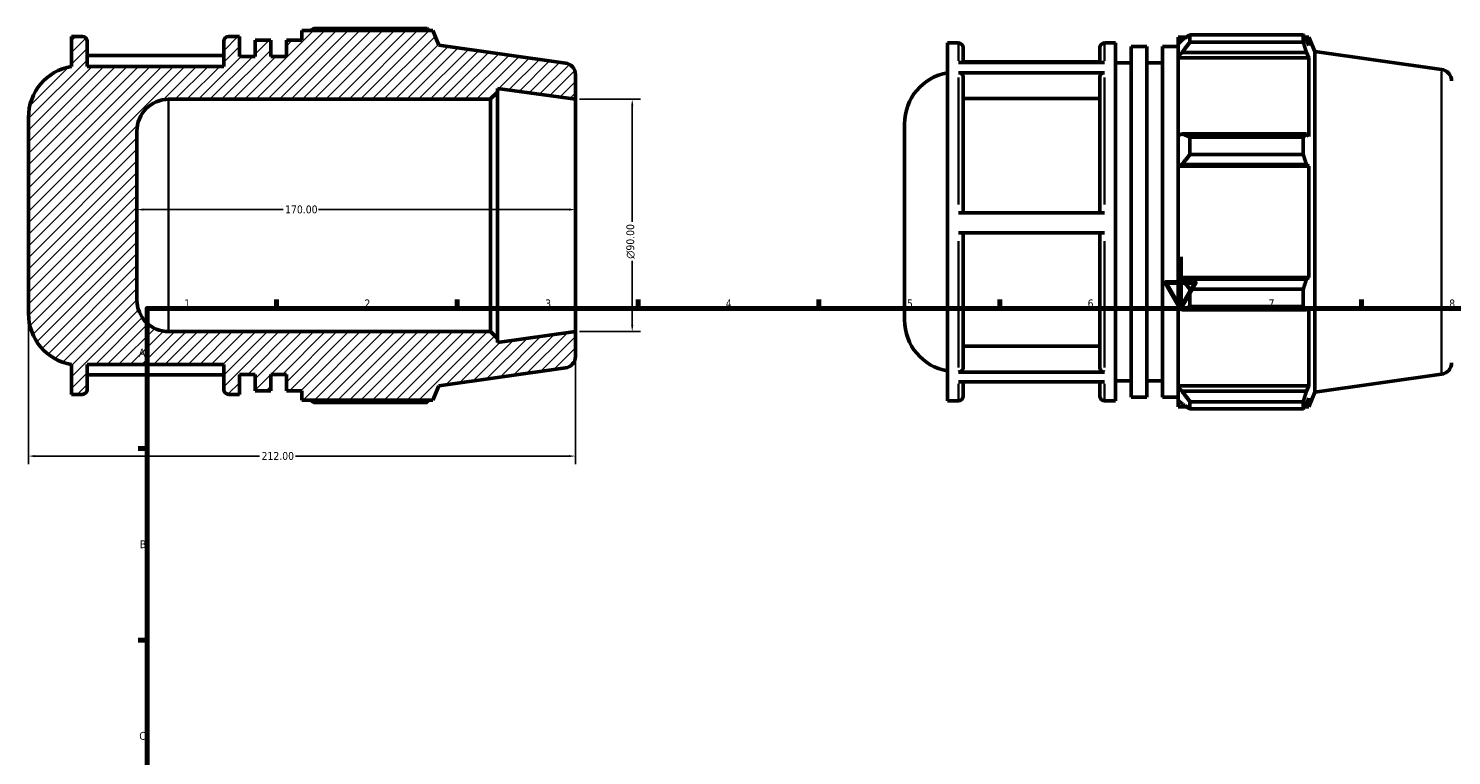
# Model space of a CAD drawing. Header units: millimetres. Extents: x -26 to 892, y -48 to 703.
# Tile 2 of 3: x -26 to 526, y 401 to 682. Entities that reach past the tile are written whole.
import ezdxf

# ---------------------------------------------------------------- set-up
doc = ezdxf.new("R2010")
doc.units = ezdxf.units.MM
for name, color, linetype, lineweight in [('Border (ANSI)', 7, 'Continuous', 70), ('Dimension (ANSI)', 7, 'Continuous', 25), ('Hatch (ANSI)', 7, 'Continuous', 18), ('Visible (ANSI)', 7, 'Continuous', 50), ('Visible Narrow (ANSI)', 7, 'Continuous', 35)]:
    doc.layers.add(name, color=color, linetype=linetype, lineweight=lineweight)
doc.styles.add('Note Text (ANSI)', font='tahoma.ttf')
doc.dimstyles.new('Default - mm (ANSI)', dxfattribs={"dimtxt": 3.048, "dimasz": 2.5, "dimexe": 3.175, "dimexo": 1.6002, "dimgap": 0.8, "dimtad": 0, "dimtoh": 1, "dimrnd": 1e-08, "dimzin": 4, "dimdsep": 46, "dimtxsty": 'Note Text (ANSI)', "dimcen": 0.09, "dimdle": 10, "dimclrd": 256, "dimclre": 256, "dimclrt": 256, "dimadec": 1, "dimazin": 1, "dimtfac": 1, "dimtofl": 0, "dimtmove": 0, "dimatfit": 3, "dimfxl": 1, "dimtolj": 1, "dimtzin": 4, "dimlwd": -1, "dimlwe": -1, "dimarcsym": 0})

# ---------------------------------------------------------------- blocks, each defined once
blk = doc.blocks.new('Borders Default Border')
at = {"layer": 'Border (ANSI)'}
for p, q in [((70.08, 574), (70.08, 577.45)), ((140.17, 574), (140.17, 577.45)), ((210.25, 574), (210.25, 577.45)), ((280.33, 574), (280.33, 577.45)), ((350.42, 574), (350.42, 577.45)), ((490.58, 574), (490.58, 577.45)), ((20, 519.75), (16.55, 519.75)), ((20, 445.5), (16.55, 445.5))]:
    blk.add_line(p, q, dxfattribs=at)
at = {"layer": 'Border (ANSI)', "flags": 128}
for points in [[(420.5, 594), (420.5, 574), (414.73, 584), (426.27, 584), (420.5, 574)], [(20, 20), (20, 574), (821, 574), (821, 20), (20, 20)]]:
    blk.add_lwpolyline(points, dxfattribs=at)
at = {"layer": 'Border (ANSI)', "char_height": 3.05, "attachment_point": 7, "style": 'Note Text (ANSI)'}
for s, insert in [('1', (34.35, 574.4)), ('2', (104.2, 574.4)), ('3', (174.26, 574.34)), ('4', (244.23, 574.4)), ('5', (314.48, 574.34)), ('6', (384.49, 574.34)), ('7', (454.6, 574.4)), ('8', (524.63, 574.33)), ('A', (16.78, 555.35)), ('B', (17.15, 481.1)), ('C', (16.95, 406.8))]:
    blk.add_mtext(s, dxfattribs=dict(at, insert=insert))
blk = doc.blocks.new('*D7')
at = {"layer": 'Defpoints', "color": 0, "transparency": 16777216}
for p in [(186, 655), (186, 565), (208, 565)]:
    blk.add_point(p, dxfattribs=at)
at = {"layer": 'Dimension (ANSI)', "transparency": 16777216}
for p, q in [((187.6, 655), (211.18, 655)), ((208, 652.5), (208, 607.57)), ((208, 567.5), (208, 592.43)), ((187.6, 565), (211.18, 565))]:
    blk.add_line(p, q, dxfattribs=at)
for points in [[(207.58, 652.5), (208.42, 652.5), (208, 655)], [(207.58, 567.5), (208.42, 567.5), (208, 565)]]:
    blk.add_solid(points, dxfattribs=at)
at = {"layer": 'Dimension (ANSI)', "transparency": 16777216, "insert": (205.71, 593.23), "char_height": 3.048, "attachment_point": 1, "rotation": 90, "style": 'Note Text (ANSI)'}
blk.add_mtext('\\A1;\\fAIGDT|b0|i0;\\H3.0480;\\ln\\fTahoma|b0|i0;\\H3.0480;90.00', dxfattribs=at)
blk = doc.blocks.new('*D8')
at = {"layer": 'Defpoints', "color": 0, "transparency": 16777216}
for p in [(16, 612.29), (16, 612.26), (186, 612.29)]:
    blk.add_point(p, dxfattribs=at)
at = {"layer": 'Dimension (ANSI)', "transparency": 16777216}
for p, q in [((18.5, 612.29), (72.66, 612.29)), ((183.5, 612.29), (86.34, 612.29))]:
    blk.add_line(p, q, dxfattribs=at)
for points in [[(18.5, 612.71), (18.5, 611.87), (16, 612.29)], [(183.5, 612.71), (183.5, 611.87), (186, 612.29)]]:
    blk.add_solid(points, dxfattribs=at)
at = {"layer": 'Dimension (ANSI)', "transparency": 16777216, "insert": (73.46, 613.88), "char_height": 3.048, "attachment_point": 1, "style": 'Note Text (ANSI)'}
blk.add_mtext('\\A1;170.00', dxfattribs=at)
blk = doc.blocks.new('*D9')
at = {"layer": 'Defpoints', "color": 0, "transparency": 16777216}
for p in [(-26, 571.99), (186, 565), (-26, 516.77)]:
    blk.add_point(p, dxfattribs=at)
at = {"layer": 'Dimension (ANSI)', "transparency": 16777216}
for p, q in [((-26, 570.39), (-26, 513.59)), ((186, 563.4), (186, 513.59)), ((-23.5, 516.77), (63.54, 516.77)), ((183.5, 516.77), (77.46, 516.77))]:
    blk.add_line(p, q, dxfattribs=at)
for points in [[(-23.5, 517.18), (-23.5, 516.35), (-26, 516.77)], [(183.5, 517.18), (183.5, 516.35), (186, 516.77)]]:
    blk.add_solid(points, dxfattribs=at)
at = {"layer": 'Dimension (ANSI)', "transparency": 16777216, "insert": (64.34, 518.35), "char_height": 3.048, "attachment_point": 1, "style": 'Note Text (ANSI)'}
blk.add_mtext('\\A1;212.00', dxfattribs=at)

msp = doc.modelspace()

# ---------------------------------------------------------------- hatches: boundary and pattern name
at = {"layer": 'Hatch (ANSI)'}
h = msp.add_hatch(dxfattribs=at)
h.set_pattern_fill('ANSI31', color=256, scale=25.4, style=0)
h.set_pattern_definition([(45, (0, 0), (-2.245064, 2.245064), [])])
edge = h.paths.add_edge_path()
edge.add_ellipse((181.5, 664.588), major_axis=(4.5, 0), ratio=1, start_angle=0, end_angle=82)
edge.add_line((182.126, 669.044), (133, 675.949))
edge.add_line((133, 675.949), (130.713, 681.61))
edge.add_line((130.713, 681.61), (80, 681.61))
edge.add_line((80, 681.61), (80, 677.914))
edge.add_line((80, 677.914), (73.943, 677.914))
edge.add_line((73.943, 677.914), (73.943, 671.6))
edge.add_line((73.943, 671.6), (67.886, 671.6))
edge.add_line((67.886, 671.6), (67.886, 677.914))
edge.add_line((67.886, 677.914), (61.829, 677.914))
edge.add_line((61.829, 677.914), (61.829, 671.6))
edge.add_line((61.829, 671.6), (55.771, 671.6))
edge.add_line((55.771, 671.6), (55.771, 679.3))
edge.add_line((55.771, 679.3), (51.514, 679.3))
edge.add_ellipse((51.514, 677.5), major_axis=(0, 1.8), ratio=1, start_angle=0, end_angle=90)
edge.add_line((49.714, 677.5), (49.714, 667.75))
edge.add_line((49.714, 667.75), (-3.286, 667.75))
edge.add_line((-3.286, 667.75), (-3.286, 677.5))
edge.add_ellipse((-5.086, 677.5), major_axis=(1.8, 0), ratio=1, start_angle=0, end_angle=90)
edge.add_line((-5.086, 679.3), (-9.343, 679.3))
edge.add_line((-9.343, 679.3), (-9.343, 667.75))
edge.add_ellipse((-5.98, 648.014), major_axis=(-3.363, 19.736), ratio=1, start_angle=0, end_angle=80.3299)
edge.add_line((-26, 648.014), (-26, 571.986))
edge.add_ellipse((-5.98, 571.986), major_axis=(-20.02, 0), ratio=1, start_angle=0, end_angle=80.3299)
edge.add_line((-9.343, 552.25), (-9.343, 540.7))
edge.add_line((-9.343, 540.7), (-5.086, 540.7))
edge.add_ellipse((-5.086, 542.5), major_axis=(0, -1.8), ratio=1, start_angle=0, end_angle=90)
edge.add_line((-3.286, 542.5), (-3.286, 552.25))
edge.add_line((-3.286, 552.25), (49.714, 552.25))
edge.add_line((49.714, 552.25), (49.714, 542.5))
edge.add_ellipse((51.514, 542.5), major_axis=(-1.8, 0), ratio=1, start_angle=0, end_angle=90)
edge.add_line((51.514, 540.7), (55.771, 540.7))
edge.add_line((55.771, 540.7), (55.771, 548.4))
edge.add_line((55.771, 548.4), (61.829, 548.4))
edge.add_line((61.829, 548.4), (61.829, 542.086))
edge.add_line((61.829, 542.086), (67.886, 542.086))
edge.add_line((67.886, 542.086), (67.886, 548.4))
edge.add_line((67.886, 548.4), (73.943, 548.4))
edge.add_line((73.943, 548.4), (73.943, 542.086))
edge.add_line((73.943, 542.086), (80, 542.086))
edge.add_line((80, 542.086), (80, 538.39))
edge.add_line((80, 538.39), (130.713, 538.39))
edge.add_line((130.713, 538.39), (133, 544.051))
edge.add_line((133, 544.051), (182.126, 550.956))
edge.add_ellipse((181.5, 555.412), major_axis=(0.626, -4.456), ratio=1, start_angle=0, end_angle=82)
edge.add_line((186, 555.412), (186, 565))
edge.add_line((186, 565), (155.714, 560.744))
edge.add_line((155.714, 560.744), (155.714, 562.3))
edge.add_line((155.714, 562.3), (153.014, 565))
edge.add_line((153.014, 565), (28.32, 565))
edge.add_ellipse((28.32, 577.32), major_axis=(0, -12.32), ratio=1, start_angle=270, end_angle=360, ccw=False)
edge.add_line((16, 577.32), (16, 642.68))
edge.add_ellipse((28.32, 642.68), major_axis=(-12.32, 0), ratio=1, start_angle=270, end_angle=360, ccw=False)
edge.add_line((28.32, 655), (153.014, 655))
edge.add_line((153.014, 655), (155.714, 657.7))
edge.add_line((155.714, 657.7), (155.714, 659.256))
edge.add_line((155.714, 659.256), (186, 655))
edge.add_line((186, 655), (186, 664.588))

# ---------------------------------------------------------------- linework, layer by layer
at = {"layer": 'Visible (ANSI)'}
for p, q in [((-5.086, 679.3), (-9.343, 679.3)), ((-9.343, 679.3), (-9.343, 667.75)), ((55.771, 679.3), (51.514, 679.3)), ((55.771, 671.6), (55.771, 679.3)), ((130.713, 681.61), (80, 681.61)), ((80, 681.61), (80, 677.914)), ((128.535, 682.451), (84.62, 682.451)), ((133, 675.949), (130.713, 681.61)), ((419.531, 679.135), (419.531, 676.555)), ((419.531, 679.135), (422.809, 679.135)), ((424.151, 679.976), (424.151, 677.192)), ((424.151, 679.976), (468.066, 679.976)), ((468.066, 677.192), (468.066, 679.976)), ((468.608, 679.135), (470.244, 679.135)), ((472.531, 673.473), (470.244, 679.135)), ((470.244, 675.82), (470.244, 679.135)), ((-3.286, 667.75), (-3.286, 677.5)), ((49.714, 677.5), (49.714, 667.75)), ((67.886, 677.914), (61.829, 677.914)), ((61.829, 677.914), (61.829, 671.6)), ((67.886, 671.6), (67.886, 677.914)), ((80, 677.914), (73.943, 677.914)), ((73.943, 677.914), (73.943, 671.6)), ((182.126, 669.044), (133, 675.949)), ((330.188, 538.225), (330.188, 676.825)), ((330.188, 676.825), (334.446, 676.825)), ((336.246, 675.025), (336.246, 669.208)), ((389.246, 669.208), (389.246, 675.025)), ((391.046, 676.825), (395.303, 676.825)), ((395.303, 538.225), (395.303, 676.825)), ((401.36, 539.611), (401.36, 675.439)), ((401.36, 675.439), (407.417, 675.439)), ((407.417, 539.611), (407.417, 675.439)), ((413.474, 539.611), (413.474, 675.439)), ((413.474, 675.439), (419.531, 675.439)), ((421.071, 678.023), (419.531, 676.555)), ((419.531, 671.726), (419.531, 676.555)), ((419.531, 671.726), (421.071, 673.092)), ((421.071, 673.092), (469.311, 673.092)), ((468.066, 677.192), (424.151, 677.192)), ((470.244, 675.82), (469.311, 678.023)), ((469.311, 673.092), (470.244, 671.043)), ((472.531, 541.576), (472.531, 673.473)), ((521.657, 666.569), (472.531, 673.473)), ((49.714, 672.011), (-3.286, 672.011)), ((49.714, 667.75), (-3.286, 667.75)), ((61.829, 671.6), (55.771, 671.6)), ((73.943, 671.6), (67.886, 671.6)), ((334.446, 669.208), (391.046, 669.208)), ((389.246, 669.536), (336.246, 669.536)), ((395.303, 669.125), (401.36, 669.125)), ((407.417, 669.125), (413.474, 669.125)), ((419.531, 671.043), (419.531, 671.726)), ((419.531, 671.043), (419.531, 640.946)), ((419.531, 671.043), (470.244, 671.043)), ((470.244, 640.59), (470.244, 671.043)), ((186, 655), (186, 664.588)), ((391.046, 665.323), (334.446, 665.323)), ((336.246, 663.761), (336.246, 611.012)), ((389.246, 611.012), (389.246, 663.761)), ((153.014, 655), (155.714, 657.7)), ((155.714, 657.7), (155.714, 659.256)), ((155.714, 659.256), (186, 655)), ((155.714, 562.3), (155.714, 657.7)), ((28.32, 655), (153.014, 655)), ((153.014, 655), (153.014, 565)), ((186, 565), (186, 655)), ((389.246, 655.298), (336.246, 655.298)), ((-26, 648.014), (-26, 571.986)), ((313.531, 569.51), (313.531, 645.539)), ((16, 577.32), (16, 642.68)), ((421.071, 641.657), (419.531, 640.946)), ((419.531, 629.29), (419.531, 640.946)), ((469.311, 641.657), (421.071, 641.657)), ((424.151, 640.319), (424.151, 633.597)), ((424.151, 640.319), (468.066, 640.319)), ((468.066, 633.597), (468.066, 640.319)), ((470.244, 640.59), (469.311, 641.657)), ((419.531, 629.29), (421.071, 629.753)), ((419.531, 629.058), (419.531, 629.29)), ((419.531, 629.058), (419.531, 585.991)), ((419.531, 629.058), (470.244, 629.058)), ((421.071, 629.753), (469.311, 629.753)), ((468.066, 633.597), (424.151, 633.597)), ((469.311, 629.753), (470.244, 629.058)), ((470.244, 585.991), (470.244, 629.058)), ((334.446, 611.012), (391.046, 611.012)), ((391.046, 603.312), (334.446, 603.312)), ((336.246, 603.312), (336.246, 550.89)), ((389.246, 550.89), (389.246, 603.312)), ((419.531, 585.76), (419.531, 585.991)), ((419.531, 585.991), (470.244, 585.991)), ((419.531, 574.103), (419.531, 585.76)), ((421.071, 585.296), (419.531, 585.76)), ((469.311, 585.296), (421.071, 585.296)), ((470.244, 585.991), (469.311, 585.296)), ((424.151, 581.452), (424.151, 574.73)), ((424.151, 581.452), (468.066, 581.452)), ((468.066, 574.73), (468.066, 581.452)), ((419.531, 574.103), (421.071, 573.392)), ((419.531, 574.103), (419.531, 544.006)), ((468.066, 574.73), (424.151, 574.73)), ((469.311, 573.392), (470.244, 574.459)), ((470.244, 544.006), (470.244, 574.459)), ((421.071, 573.392), (469.311, 573.392)), ((153.014, 565), (28.32, 565)), ((155.714, 562.3), (153.014, 565)), ((186, 565), (155.714, 560.744)), ((186, 555.412), (186, 565)), ((155.714, 560.744), (155.714, 562.3)), ((336.246, 559.347), (389.246, 559.347)), ((-9.343, 552.25), (-9.343, 540.7)), ((-3.286, 542.5), (-3.286, 552.25)), ((-3.286, 552.25), (49.714, 552.25)), ((49.714, 552.25), (49.714, 542.5)), ((-3.286, 548.317), (49.714, 548.317)), ((55.771, 540.7), (55.771, 548.4)), ((55.771, 548.4), (61.829, 548.4)), ((61.829, 548.4), (61.829, 542.086)), ((67.886, 542.086), (67.886, 548.4)), ((67.886, 548.4), (73.943, 548.4)), ((73.943, 548.4), (73.943, 542.086)), ((133, 544.051), (182.126, 550.956)), ((334.446, 549.329), (391.046, 549.329)), ((521.657, 548.48), (472.531, 541.576)), ((-9.343, 540.7), (-5.086, 540.7)), ((51.514, 540.7), (55.771, 540.7)), ((61.829, 542.086), (67.886, 542.086)), ((73.943, 542.086), (80, 542.086)), ((80, 542.086), (80, 538.39)), ((130.713, 538.39), (133, 544.051)), ((391.046, 545.514), (334.446, 545.514)), ((336.246, 545.514), (336.246, 540.025)), ((389.246, 540.025), (389.246, 545.514)), ((395.303, 545.925), (401.36, 545.925)), ((407.417, 545.925), (413.474, 545.925)), ((419.531, 543.323), (419.531, 544.006)), ((419.531, 544.006), (470.244, 544.006)), ((419.531, 538.495), (419.531, 543.323)), ((421.071, 541.957), (419.531, 543.323)), ((469.311, 541.957), (421.071, 541.957)), ((470.244, 544.006), (469.311, 541.957)), ((472.531, 541.576), (470.244, 535.915)), ((80, 538.39), (130.713, 538.39)), ((84.62, 537.549), (128.535, 537.549)), ((330.188, 538.225), (334.446, 538.225)), ((391.046, 538.225), (395.303, 538.225)), ((401.36, 539.611), (407.417, 539.611)), ((413.474, 539.611), (419.531, 539.611)), ((419.531, 538.495), (421.071, 537.026)), ((419.531, 538.495), (419.531, 535.915)), ((419.531, 535.915), (422.809, 535.915)), ((424.151, 537.858), (424.151, 535.073)), ((424.151, 537.858), (468.066, 537.858)), ((468.066, 535.073), (424.151, 535.073)), ((468.066, 535.073), (468.066, 537.858)), ((468.608, 535.915), (470.244, 535.915)), ((469.311, 537.026), (470.244, 539.229)), ((470.244, 535.915), (470.244, 539.229))]:
    msp.add_line(p, q, dxfattribs=at)
for centre, radius, start, end in [((-5.086, 677.5), 1.8, 0, 90), ((51.514, 677.5), 1.8, 90, 180), ((334.446, 675.025), 1.8, 0, 90), ((391.046, 675.025), 1.8, 90, 180), ((-5.98, 648.014), 20.02, 99.6701, 180), ((181.5, 664.588), 4.5, 0, 82), ((333.551, 645.539), 20.02, 99.6701, 180), ((521.031, 662.113), 4.5, 0, 82), ((28.32, 642.68), 12.32, 90, 180), ((28.32, 577.32), 12.32, 180, 270), ((-5.98, 571.986), 20.02, 180, 260.3299), ((333.551, 569.51), 20.02, 180, 260.3299), ((181.5, 555.412), 4.5, 278, 0), ((521.031, 552.936), 4.5, 278, 0), ((-5.086, 542.5), 1.8, 270, 0), ((51.514, 542.5), 1.8, 180, 270), ((334.446, 540.025), 1.8, 270, 0), ((391.046, 540.025), 1.8, 180, 270)]:
    msp.add_arc(centre, radius, start, end, dxfattribs=at)
for points, weights in [([(83.278, 681.61), (83.938, 682.027), (84.62, 682.451)], [1.00917234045, 1.01075815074, 1.01219646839]), ([(129.077, 681.61), (128.811, 682.027), (128.535, 682.451)], [1.00126516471, 1.00070651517, 1]), ([(424.151, 679.976), (422.55, 678.98), (421.071, 678.023)], [1.01219646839, 1.00882672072, 1.00464740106]), ([(468.066, 679.976), (468.713, 678.98), (469.311, 678.023)], [1, 1.00166000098, 1.00250371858]), ([(421.071, 673.092), (422.55, 675.1), (424.151, 677.192)], [1.00464740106, 1.00882672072, 1.01219646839]), ([(469.311, 673.092), (468.713, 675.1), (468.066, 677.192)], [1.00250371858, 1.00166000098, 1]), ([(424.151, 640.319), (422.55, 641.002), (421.071, 641.657)], [1.01219646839, 1.00882672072, 1.00464740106]), ([(468.066, 640.319), (468.713, 641.002), (469.311, 641.657)], [1, 1.00166000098, 1.00250371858]), ([(421.071, 629.753), (422.55, 631.636), (424.151, 633.597)], [1.00464740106, 1.00882672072, 1.01219646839]), ([(469.311, 629.753), (468.713, 631.636), (468.066, 633.597)], [1.00250371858, 1.00166000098, 1]), ([(424.151, 581.452), (422.55, 583.413), (421.071, 585.296)], [1.01219646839, 1.00882672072, 1.00464740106]), ([(468.066, 581.452), (468.713, 583.413), (469.311, 585.296)], [1, 1.00166000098, 1.00250371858]), ([(421.071, 573.392), (422.55, 574.047), (424.151, 574.73)], [1.00464740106, 1.00882672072, 1.01219646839]), ([(469.311, 573.392), (468.713, 574.047), (468.066, 574.73)], [1.00250371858, 1.00166000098, 1]), ([(424.151, 537.858), (422.55, 539.949), (421.071, 541.957)], [1.01219646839, 1.00882672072, 1.00464740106]), ([(468.066, 537.858), (468.713, 539.949), (469.311, 541.957)], [1, 1.00166000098, 1.00250371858]), ([(84.62, 537.549), (83.938, 537.973), (83.278, 538.39)], [1.01219646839, 1.01075815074, 1.00917234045]), ([(128.535, 537.549), (128.811, 537.973), (129.077, 538.39)], [1, 1.00070651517, 1.00126516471]), ([(421.071, 537.026), (422.55, 536.069), (424.151, 535.073)], [1.00464740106, 1.00882672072, 1.01219646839]), ([(469.311, 537.026), (468.713, 536.069), (468.066, 535.073)], [1.00250371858, 1.00166000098, 1])]:
    msp.add_rational_spline(points, weights, degree=2, dxfattribs=at)
for points, knots in [([(334.446, 665.323), (334.668, 665.323), (334.929, 665.278), (335.34, 665.13), (335.561, 665.002), (335.875, 664.729), (336.023, 664.537), (336.193, 664.181), (336.246, 663.954), (336.246, 663.761)], [0, 0, 0, 0, 0.06663529, 0.06663529, 0.13333372, 0.13333372, 0.20004653, 0.20004653, 0.26682788, 0.26682788, 0.26682788, 0.26682788]), ([(389.246, 663.761), (389.246, 663.954), (389.298, 664.181), (389.468, 664.537), (389.616, 664.73), (389.93, 665.002), (390.152, 665.13), (390.562, 665.278), (390.823, 665.323), (391.046, 665.323)], [0.80050731, 0.80050731, 0.80050731, 0.80050731, 0.86732076, 0.86732076, 0.93406558, 0.93406558, 1.00073191, 1.00073191, 1.06733519, 1.06733519, 1.06733519, 1.06733519]), ([(336.246, 550.89), (336.246, 550.697), (336.193, 550.47), (336.023, 550.114), (335.875, 549.922), (335.561, 549.65), (335.34, 549.521), (334.929, 549.374), (334.668, 549.329), (334.446, 549.329)], [0.80025896, 0.80025896, 0.80025896, 0.80025896, 0.86699679, 0.86699679, 0.93368768, 0.93368768, 1.00036873, 1.00036873, 1.06700655, 1.06700655, 1.06700655, 1.06700655]), ([(391.046, 549.329), (390.823, 549.329), (390.562, 549.374), (390.152, 549.521), (389.93, 549.65), (389.616, 549.922), (389.468, 550.114), (389.298, 550.47), (389.246, 550.697), (389.246, 550.89)], [0, 0, 0, 0, 0.06661589, 0.06661589, 0.13327497, 0.13327497, 0.19998779, 0.19998779, 0.26674759, 0.26674759, 0.26674759, 0.26674759])]:
    msp.add_open_spline(points, degree=3, knots=knots, dxfattribs=at)
at = {"layer": 'Visible Narrow (ANSI)'}
for p, q in [((334.446, 669.938), (334.446, 676.805)), ((391.046, 676.805), (391.046, 669.938)), ((334.446, 614.246), (334.446, 663.471)), ((391.046, 663.471), (391.046, 614.246)), ((521.657, 549.207), (521.657, 665.842)), ((28.32, 565.554), (28.32, 654.446)), ((334.446, 551.153), (334.446, 600.08)), ((391.046, 600.08), (391.046, 551.153)), ((334.446, 538.243), (334.446, 544.815)), ((391.046, 544.815), (391.046, 538.243))]:
    msp.add_line(p, q, dxfattribs=at)

# ---------------------------------------------------------------- block references
msp.add_blockref('Borders Default Border', (0, 0))

# ---------------------------------------------------------------- dimensions: what is measured, and where the dimension line sits
at = {"layer": 'Dimension (ANSI)'}
dim = msp.add_linear_dim(base=(208, 565), p1=(186, 655), p2=(186, 565), angle=90, text='\\fAIGDT|b0|i0;\\H3.0480;\\ln\\fTahoma|b0|i0;\\H3.0480;<>', dimstyle='Default - mm (ANSI)', override={"dimtoh": 0, "dimdec": 2, "dimtp": 0, "dimtm": 0, "dimtdec": 2, "dimatfit": 1}, dxfattribs=at)
dim.commit()
dim.dimension.update_dxf_attribs({"geometry": '*D7', "text_midpoint": (208, 600), "dimtype": 160})
for base, p1, p2, override, picture, middle in [((16, 612.292), (186, 612.292), (16, 612.259), {"dimtoh": 0, "dimdec": 2, "dimse1": 1, "dimse2": 1, "dimtp": 0, "dimtm": 0, "dimtdec": 2, "dimatfit": 1}, '*D8', (79.5, 612.292)), ((-26, 516.766), (186, 565), (-26, 571.986), {"dimtoh": 0, "dimdec": 2, "dimtp": 0, "dimtm": 0, "dimtdec": 2, "dimatfit": 1}, '*D9', (70.5, 516.766))]:
    dim = msp.add_linear_dim(base=base, p1=p1, p2=p2, angle=180, dimstyle='Default - mm (ANSI)', override=override, dxfattribs=at)
    dim.commit()
    dim.dimension.update_dxf_attribs({"geometry": picture, "text_midpoint": middle, "dimtype": 160})

doc.saveas('drawing.dxf')
